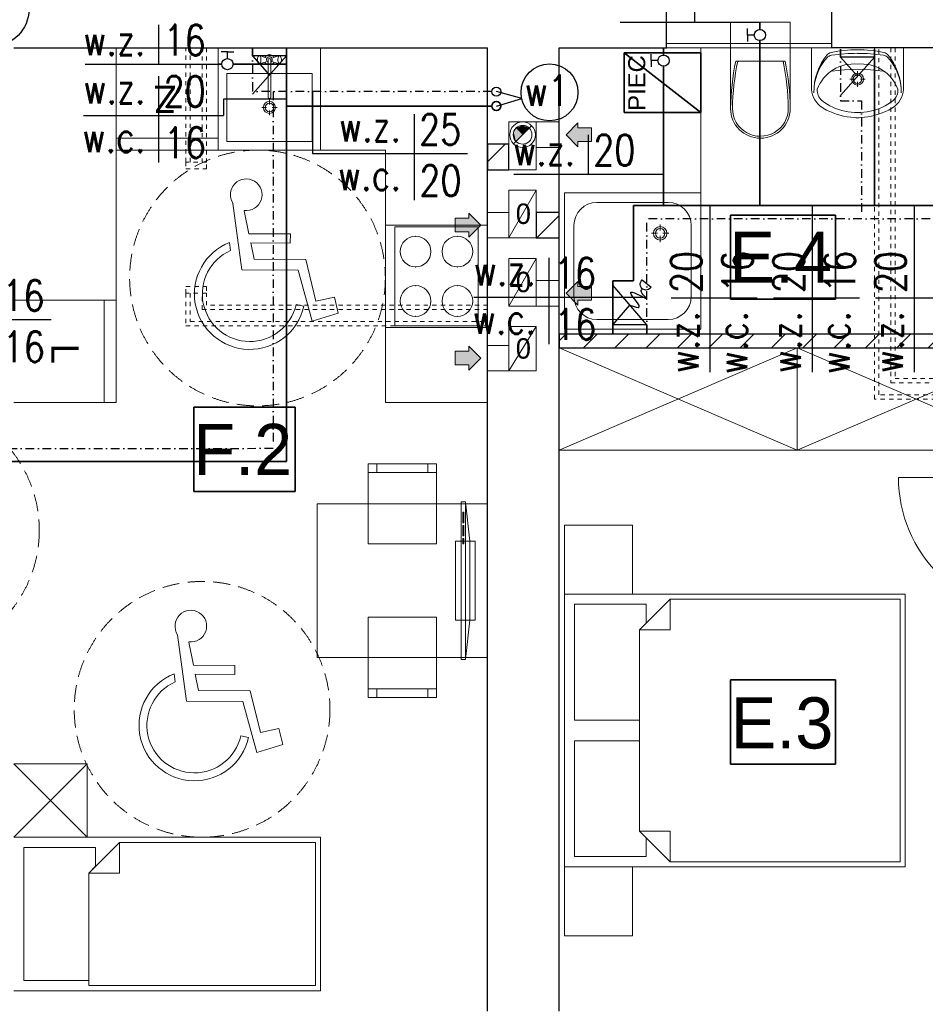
# Model space of a CAD drawing. Extents: x -220312 to -8310, y -91840 to 81907.
# Tile 28 of 128: x -184587 to -179275, y -9555 to -3780. Entities that reach past the tile are written whole.
import ezdxf
from ezdxf.enums import TextEntityAlignment as Align

# ---------------------------------------------------------------- set-up
doc = ezdxf.new("R2010")
doc.units = 0
doc.header["$MEASUREMENT"] = 0
doc.set_wipeout_variables(frame=1)
for name, pattern in [('DASHDOT', [1, 0.5, -0.25, 0, -0.25]), ('Hidden Line', [50, 25, -25]), ('Krawędzie ukryte', [150, 100, -50])]:
    doc.linetypes.add(name, pattern=pattern)
for name, color, linetype in [('#armatura', 7, 'Continuous'), ('#kan_san-op', 34, 'Continuous'), ('#opisy', 252, 'Continuous'), ('BATERIA', 3, 'Continuous'), ('srednice', 3, 'Continuous')]:
    doc.layers.add(name, color=color, linetype=linetype)
for name, color, linetype, lineweight in [('Arch kominy_Nr_Pióra__1', 7, 'Continuous', 25), ('Arch kominy_Nr_Pióra__10', 134, 'Continuous', 18), ('Arch kominy_Nr_Pióra__21', 7, 'Continuous', 9), ('Arch opisy_Nr_Pióra__21', 7, 'Continuous', 9), ('arch wypelnienia_Nr_Pióra__21', 7, 'Continuous', 9), ('Arch wyposazenie_Nr_Pióra__26', 5, 'Continuous', 35), ('Arch ściany nośne_Nr_Pióra__21', 7, 'Continuous', 9), ('Arch ściany nośne_Nr_Pióra__27', 7, 'Continuous', 30), ('Drzwi ArchiCAD_Nr_Pióra__5', 7, 'Continuous', 13), ('INWENT. DRZWI_Nr_Pióra__101', 8, 'Continuous', 13), ('INWENT.ŚCIANY_Nr_Pióra__1', 7, 'Continuous', 25), ('INWENT.ŚCIANY_Nr_Pióra__101', 8, 'Continuous', 13), ('INWENT.ŚCIANY_Nr_Pióra__5', 7, 'Continuous', 13), ('IS_Ciepła_woda', 1, 'DASHDOT', 30), ('Istniejące kominy_Nr_Pióra__5', 7, 'Continuous', 13), ('Istniejące stropy_Nr_Pióra__5', 7, 'Continuous', 13), ('PODKŁAD', 252, 'Continuous', 35), ('woda zimna', 5, 'Continuous', 35)]:
    doc.layers.add(name, color=color, linetype=linetype, lineweight=lineweight)
for name, color, linetype, lineweight, true_color in [('Arch obudowy GK_Nr_Pióra__9', 7, 'Continuous', 13, 0x3dad99), ('arch wypelnienia_Nr_Pióra__89', 7, 'Continuous', 20, 0x71cebe), ('Arch wyposarzenie_Nr_Pióra__2', 7, 'Continuous', 13, 0x7f7f7f), ('Arch wyposarzenie_Nr_Pióra__9', 7, 'Continuous', 13, 0x3dad99), ('Arch wyposazenie_Nr_Pióra__3', 7, 'Continuous', 18, 0xff6600), ('Arch wyposazenie_Nr_Pióra__9', 7, 'Continuous', 13, 0x3dad99)]:
    doc.layers.add(name, color=color, linetype=linetype, lineweight=lineweight, true_color=true_color)
doc.styles.add('GENERATED_STYLE_4', font='txt')
doc.styles.add('GENERATED_STYLE_6', font='txt')
doc.styles.add('GENERATED_STYLE_8', font='arial.ttf')
doc.styles.add('ROMANS', font='romans.shx', dxfattribs={"width": 0.85, "height": 0.11})
pattern_1 = [(45, (0, 0), (-91.92388, 91.92388), [])]

# ---------------------------------------------------------------- blocks, each defined once
blk = doc.blocks.new('parter')
at = {"layer": 'Arch ściany nośne_Nr_Pióra__21', "linetype": 'Continuous'}
h = blk.add_hatch(dxfattribs=at)
h.set_pattern_fill('Common_Brick', color=252, style=0, pattern_type=2)
h.set_pattern_definition(pattern_1)
h.paths.add_polyline_path([(-181717.4, -4660.1), (-181717.4, -4510.1), (-181842.4, -4510.1), (-181842.4, -4660.1)], flags=0)
h = blk.add_hatch(dxfattribs=at)
h.set_pattern_fill('Common_Brick', color=252, style=0, pattern_type=2)
h.set_pattern_definition(pattern_1)
h.paths.add_polyline_path([(-181422.4, -5060.1), (-181422.4, -4910.1), (-181557.4, -4910.1), (-181557.4, -5060.1)], flags=0)
h = blk.add_hatch(dxfattribs=at)
h.set_pattern_fill('Common_Brick', color=252, style=0, pattern_type=2)
h.set_pattern_definition(pattern_1)
h.paths.add_polyline_path([(-178672.4, -5625.1), (-181422.4, -5625.1), (-181422.4, -5705.1), (-178672.4, -5705.1)], flags=0)
at = {"color": 252}
for p, q in [((-180417.4, -5419.8), (-180417.4, -4925.7)), ((-180417.4, -4925.7), (-179801.8, -4925.7)), ((-179801.8, -4925.7), (-179801.8, -5419.8)), ((-179801.8, -5419.8), (-180417.4, -5419.8)), ((-183566.5, -6547.6), (-183566.5, -6053.5)), ((-183566.5, -6053.5), (-182970.8, -6053.5)), ((-182970.8, -6053.5), (-182970.8, -6547.6)), ((-182970.8, -6547.6), (-183566.5, -6547.6)), ((-180417.4, -8146.6), (-180417.4, -7652.5)), ((-180417.4, -7652.5), (-179801.8, -7652.5)), ((-179801.8, -7652.5), (-179801.8, -8146.6)), ((-179801.8, -8146.6), (-180417.4, -8146.6))]:
    blk.add_line(p, q, dxfattribs=at)
at = {"layer": 'Arch kominy_Nr_Pióra__1', "color": 252, "linetype": 'Continuous'}
for points in [[(-181312.4, -4525.1), (-181382.4, -4455.1), (-181312.4, -4385.1)], [(-181232.4, -4495.1), (-181312.4, -4415.1), (-181232.4, -4415.1)], [(-181312.4, -4495.1), (-181312.4, -4415.1), (-181232.4, -4495.1)], [(-181952.4, -5025.1), (-182032.4, -4945.1), (-181952.4, -4945.1)], [(-182032.4, -5025.1), (-182032.4, -4945.1), (-181952.4, -5025.1)], [(-181952.4, -5055.1), (-181952.4, -4915.1), (-181882.4, -4985.1)], [(-181312.4, -5455.1), (-181382.4, -5385.1), (-181312.4, -5315.1)], [(-181232.4, -5425.1), (-181312.4, -5345.1), (-181232.4, -5345.1)], [(-181312.4, -5425.1), (-181312.4, -5345.1), (-181232.4, -5425.1)], [(-181952.4, -5835.1), (-181952.4, -5695.1), (-181882.4, -5765.1)], [(-181952.4, -5805.1), (-182032.4, -5725.1), (-181952.4, -5725.1)], [(-182032.4, -5805.1), (-182032.4, -5725.1), (-181952.4, -5805.1)]]:
    blk.add_solid(points, dxfattribs=at)
at = {"layer": 'Arch kominy_Nr_Pióra__21', "color": 252, "linetype": 'Continuous'}
for p, q in [((-181557.4, -4380.1), (-181422.4, -4380.1)), ((-181422.4, -4380.1), (-181422.4, -4530.1)), ((-181312.4, -4385.1), (-181382.4, -4455.1)), ((-181312.4, -4415.1), (-181312.4, -4385.1)), ((-181584.3, -4402.1), (-181690.4, -4508.2)), ((-181232.4, -4415.1), (-181312.4, -4415.1)), ((-181232.4, -4415.1), (-181232.4, -4495.1)), ((-181382.4, -4455.1), (-181312.4, -4525.1)), ((-181232.4, -4495.1), (-181312.4, -4495.1)), ((-181312.4, -4495.1), (-181312.4, -4525.1)), ((-181557.4, -4530.1), (-181422.4, -4530.1)), ((-182032.4, -4945.1), (-181952.4, -4945.1)), ((-182032.4, -4945.1), (-182032.4, -5025.1)), ((-181952.4, -4915.1), (-181882.4, -4985.1)), ((-181952.4, -4945.1), (-181952.4, -4915.1)), ((-181717.4, -4910.1), (-181842.4, -4910.1)), ((-181842.4, -4910.1), (-181842.4, -5060.1)), ((-181882.4, -4985.1), (-181952.4, -5055.1)), ((-182032.4, -5025.1), (-181952.4, -5025.1)), ((-181952.4, -5025.1), (-181952.4, -5055.1)), ((-181717.4, -5060.1), (-181842.4, -5060.1)), ((-181557.4, -5310.1), (-181422.4, -5310.1)), ((-181422.4, -5310.1), (-181422.4, -5460.1)), ((-181312.4, -5315.1), (-181382.4, -5385.1)), ((-181312.4, -5345.1), (-181312.4, -5315.1)), ((-181232.4, -5345.1), (-181312.4, -5345.1)), ((-181232.4, -5345.1), (-181232.4, -5425.1)), ((-181382.4, -5385.1), (-181312.4, -5455.1)), ((-181232.4, -5425.1), (-181312.4, -5425.1)), ((-181312.4, -5425.1), (-181312.4, -5455.1)), ((-181557.4, -5460.1), (-181422.4, -5460.1)), ((-181952.4, -5695.1), (-181882.4, -5765.1)), ((-181952.4, -5725.1), (-181952.4, -5695.1)), ((-181717.4, -5690.1), (-181842.4, -5690.1)), ((-181842.4, -5690.1), (-181842.4, -5840.1)), ((-182032.4, -5725.1), (-181952.4, -5725.1)), ((-182032.4, -5725.1), (-182032.4, -5805.1)), ((-181882.4, -5765.1), (-181952.4, -5835.1)), ((-182032.4, -5805.1), (-181952.4, -5805.1)), ((-181952.4, -5805.1), (-181952.4, -5835.1)), ((-181717.4, -5840.1), (-181842.4, -5840.1))]:
    blk.add_line(p, q, dxfattribs=at)
for radius in [75, 55]:
    blk.add_circle((-181637.4, -4455.1), radius, dxfattribs=at)
at = {"layer": 'Arch obudowy GK_Nr_Pióra__9', "color": 252, "linetype": 'Continuous'}
for p, q in [((-179822.4, -3920.1), (-180792.4, -3920.1)), ((-180792.4, -3945.1), (-179822.4, -3945.1))]:
    blk.add_line(p, q, dxfattribs=at)
at = {"layer": 'Arch opisy_Nr_Pióra__21', "color": 252, "linetype": 'Continuous'}
for p, q in [((-180417.4, -5419.8), (-180417.4, -4925.7)), ((-180417.4, -4925.7), (-179801.8, -4925.7)), ((-179801.8, -4925.7), (-179801.8, -5419.8)), ((-179801.8, -5419.8), (-180417.4, -5419.8)), ((-183566.5, -6547.6), (-183566.5, -6053.5)), ((-183566.5, -6053.5), (-182970.8, -6053.5)), ((-182970.8, -6053.5), (-182970.8, -6547.6)), ((-182970.8, -6547.6), (-183566.5, -6547.6)), ((-180417.4, -8146.6), (-180417.4, -7652.5)), ((-180417.4, -7652.5), (-179801.8, -7652.5)), ((-179801.8, -7652.5), (-179801.8, -8146.6)), ((-179801.8, -8146.6), (-180417.4, -8146.6))]:
    blk.add_line(p, q, dxfattribs=at)
at = {"layer": 'Arch opisy_Nr_Pióra__21', "color": 252, "linetype": 'Krawędzie ukryte'}
for centre in [(-183192.4, -5295.1), (-185222.4, -6775.1), (-183517.4, -7825.1)]:
    blk.add_circle(centre, 750, dxfattribs=at)
at = {"layer": 'arch wypelnienia_Nr_Pióra__21', "color": 252, "linetype": 'Continuous'}
blk.add_line((-181676.3, -4494), (-181598.5, -4416.3), dxfattribs=at)
for start, end in [(45, 180), (180, 225)]:
    blk.add_arc((-181637.4, -4455.1), 55, start, end, dxfattribs=at)
at = {"layer": 'arch wypelnienia_Nr_Pióra__89', "color": 252, "linetype": 'Continuous'}
for points in [[(-181688.2, -4476.2), (-181692.4, -4455.1), (-181688.2, -4445)], [(-181676.3, -4494), (-181688.2, -4445), (-181676.3, -4416.3)], [(-181688.2, -4476.2), (-181688.2, -4445), (-181676.3, -4494)], [(-181637.4, -4455.1), (-181676.3, -4416.3), (-181637.4, -4400.1)], [(-181676.3, -4494), (-181676.3, -4416.3), (-181637.4, -4455.1)], [(-181637.4, -4455.1), (-181637.4, -4400.1), (-181598.5, -4416.3)]]:
    blk.add_solid(points, dxfattribs=at)
at = {"layer": 'Arch wyposarzenie_Nr_Pióra__2', "color": 252, "linetype": 'Continuous'}
for p, q in [((-183336.1, -4858.1), (-183284, -5247.3)), ((-183243.2, -5036.1), (-183270.7, -4901.3)), ((-182999.7, -5037.1), (-183243.2, -5036.1)), ((-182999.9, -5090.4), (-182999.7, -5037.1)), ((-183356.9, -5086.7), (-183350.5, -5134.4)), ((-183232.3, -5089.4), (-182999.9, -5090.4)), ((-183212.9, -5184.7), (-183232.3, -5089.4)), ((-182909.8, -5185.9), (-183212.9, -5184.7)), ((-182849.6, -5430.4), (-182909.8, -5185.9)), ((-183284, -5247.3), (-182953.3, -5248.6)), ((-182953.3, -5248.6), (-182871.9, -5547.8)), ((-182741.4, -5406.8), (-182849.6, -5430.4)), ((-182718.2, -5501.3), (-182741.4, -5406.8)), ((-182920.3, -5461), (-182965.6, -5450.7)), ((-182871.9, -5547.8), (-182718.2, -5501.3)), ((-183661.1, -7388.1), (-183609, -7777.3)), ((-183568.2, -7566.1), (-183595.7, -7431.3)), ((-183681.9, -7616.7), (-183675.5, -7664.4)), ((-183324.7, -7567.1), (-183568.2, -7566.1)), ((-183557.3, -7619.4), (-183324.9, -7620.4)), ((-183537.9, -7714.7), (-183557.3, -7619.4)), ((-183324.9, -7620.4), (-183324.7, -7567.1)), ((-183234.8, -7715.9), (-183537.9, -7714.7)), ((-183174.6, -7960.4), (-183234.8, -7715.9)), ((-183609, -7777.3), (-183278.3, -7778.6)), ((-183278.3, -7778.6), (-183196.9, -8077.8)), ((-183066.4, -7936.8), (-183174.6, -7960.4)), ((-183043.2, -8031.3), (-183066.4, -7936.8)), ((-183245.3, -7991), (-183290.6, -7980.7)), ((-183196.9, -8077.8), (-183043.2, -8031.3))]:
    blk.add_line(p, q, dxfattribs=at)
for centre, major_axis, start_param, end_param in [((-183258.5, -4807), (92.9, 0), 4.583801, 10.008202), ((-183237.3, -5389), (325.1, 0), 1.947533, 6.059917), ((-183237.3, -5389), (278.7, 0), 1.989195, 6.059917), ((-183583.5, -7337), (92.9, 0), 4.583801, 10.008202), ((-183562.3, -7919), (325.1, 0), 1.947533, 6.059917), ((-183562.3, -7919), (278.7, 0), 1.989195, 6.059917)]:
    blk.add_ellipse(centre, major_axis=major_axis, ratio=0.999933, start_param=start_param, end_param=end_param, dxfattribs=at)
at = {"layer": 'Arch wyposarzenie_Nr_Pióra__9', "color": 252, "linetype": 'Continuous'}
for p, q in [((-180592.4, -5595.1), (-180592.4, -3945.1)), ((-179402.5, -3945.1), (-179942.5, -3945.1)), ((-179942.5, -3945.1), (-179942.5, -4173.6)), ((-179757.6, -3945.1), (-179587.4, -3945.1)), ((-179402.5, -3945.1), (-179402.5, -4173.6)), ((-183191.5, -4005.1), (-183192.3, -4011.7)), ((-183192.3, -4011.7), (-183192.3, -4018.6)), ((-183192.3, -4018.6), (-183191.5, -4025.1)), ((-183190, -3999.8), (-183191.5, -4005.1)), ((-183191.5, -4025.1), (-183190, -4030.5)), ((-183187.9, -3996.4), (-183190, -3999.8)), ((-183190, -4030.5), (-183187.9, -4033.9)), ((-183182.8, -3992.6), (-183187.9, -3996.4)), ((-183182.8, -4037.7), (-183187.9, -4033.9)), ((-183180, -3991.1), (-183182.8, -3992.6)), ((-183182.8, -4037.7), (-183180, -4039.1)), ((-183142.5, -4003.1), (-183180, -3991.1)), ((-183177.2, -3992.6), (-183180, -3991.1)), ((-183142.5, -4027.2), (-183180, -4039.1)), ((-183180, -4039.1), (-183177.2, -4037.7)), ((-183174.7, -3996.8), (-183177.2, -3992.6)), ((-183177.2, -4037.7), (-183174.7, -4033.5)), ((-183172.9, -4003.1), (-183174.7, -3996.8)), ((-183174.7, -4033.5), (-183172.9, -4027.1)), ((-183171.9, -4011), (-183172.9, -4003.1)), ((-183172.9, -4027.1), (-183171.9, -4019.3)), ((-183171.9, -4019.3), (-183171.9, -4011)), ((-183130.3, -4013.8), (-183130.3, -4234)), ((-183114.5, -4234), (-183114.5, -4013.8)), ((-183102.3, -4003.1), (-183064.8, -3991.1)), ((-183102.3, -4027.2), (-183064.8, -4039.1)), ((-183071.9, -4003.1), (-183072.9, -4011)), ((-183072.9, -4011), (-183072.9, -4019.3)), ((-183072.9, -4019.3), (-183071.9, -4027.1)), ((-183070.1, -3996.8), (-183071.9, -4003.1)), ((-183071.9, -4027.1), (-183070.1, -4033.5)), ((-183067.6, -3992.6), (-183070.1, -3996.8)), ((-183070.1, -4033.5), (-183067.6, -4037.7)), ((-183064.8, -3991.1), (-183067.6, -3992.6)), ((-183067.6, -4037.7), (-183064.8, -4039.1)), ((-183062, -3992.6), (-183064.8, -3991.1)), ((-183064.8, -4039.1), (-183062, -4037.7)), ((-183062, -3992.6), (-183056.8, -3996.4)), ((-183062, -4037.7), (-183056.8, -4033.9)), ((-183054.8, -3999.8), (-183056.8, -3996.4)), ((-183056.8, -4033.9), (-183054.8, -4030.5)), ((-183053.2, -4005.1), (-183054.8, -3999.8)), ((-183054.8, -4030.5), (-183053.2, -4025.1)), ((-183052.4, -4011.7), (-183053.2, -4005.1)), ((-183053.2, -4025.1), (-183052.4, -4018.6)), ((-183052.4, -4018.6), (-183052.4, -4011.7)), ((-179672.4, -4083), (-179672.4, -4111.8)), ((-179717.9, -4128.5), (-179689.1, -4128.5)), ((-179672.4, -4145.1), (-179672.4, -4174)), ((-179655.7, -4128.5), (-179626.9, -4128.5)), ((-183122.4, -4278.5), (-183122.4, -4249.7)), ((-183139.1, -4295.1), (-183167.9, -4295.1)), ((-183122.4, -4340.6), (-183122.4, -4311.8)), ((-183076.9, -4295.1), (-183105.7, -4295.1)), ((-181392.4, -4795.1), (-180592.4, -4795.1)), ((-181392.4, -5595.1), (-181392.4, -4795.1)), ((-180592.4, -5595.1), (-180592.4, -4795.1)), ((-181201.1, -4851.4), (-180783.6, -4851.4)), ((-181336.1, -5403.9), (-181336.1, -4986.4)), ((-180830.2, -5017.4), (-180830.2, -4981.8)), ((-180648.6, -5403.9), (-180648.6, -4986.4)), ((-180845.7, -5033), (-180881.3, -5033)), ((-180830.2, -5084.1), (-180830.2, -5048.5)), ((-180779, -5033), (-180814.6, -5033)), ((-181201.1, -5538.9), (-180783.6, -5538.9)), ((-181392.4, -5595.1), (-180592.4, -5595.1))]:
    blk.add_line(p, q, dxfattribs=at)
for centre, radius in [((-179672.4, -4128.5), 35), ((-179672.4, -4128.5), 25), ((-183122.4, -4295.1), 35), ((-183122.4, -4295.1), 25), ((-180830.2, -5033), 39.4), ((-180830.2, -5033), 28.1)]:
    blk.add_circle(centre, radius, dxfattribs=at)
for centre, radius, start, end in [((-179817.1, -4016.7), 45, 102.77149, 140.74225), ((-179677.6, -4632), 675.9, 89.56719, 102.77149), ((-179666, -5131.2), 1153.8, 90.32245, 97.90792), ((-179666.7, -4632), 675.9, 77.30598, 90.51028), ((-179677.7, -5131.3), 1153.8, 82.16955, 89.75502), ((-179528.1, -4016.5), 45, 39.33522, 77.30598), ((-183122.4, -4015.1), 30, 27.97653, 152.02347), ((-183122.4, -4015.1), 30, 207.97653, 254.77469), ((-183122.4, -4015.1), 16.8, 298.05488, 241.94512), ((-183122.4, -4015.1), 8, 10, 170), ((-183122.4, -4015.1), 30, 285.22531, 332.02347), ((-179588.9, -4203.1), 339.6, 140.74225, 180.98472), ((-179623.4, -4205), 305.1, 138.60196, 180.75418), ((-179818.6, -4033), 45, 97.90792, 138.60197), ((-179691.8, -4280.1), 240.6, 85.39402, 121.05606), ((-179653.2, -4280.1), 240.6, 58.94394, 94.60598), ((-179526.6, -4032.8), 45, 41.47551, 82.16955), ((-179756, -4203.3), 339.6, 359.09275, 39.33522), ((-179721.5, -4205), 305.1, 359.32329, 41.47551), ((-179685.4, -4276.2), 240.7, 122.84422, 158.44807), ((-179672.4, -5055.9), 984.9, 81.17345, 98.82043), ((-179659.6, -4276.2), 240.7, 21.55193, 57.15578), ((-179805.3, -4179.5), 137.4, 177.54482, 231.25458), ((-179828.5, -4193.3), 80.9, 176.06939, 229.19839), ((-179516.5, -4193.3), 80.9, 310.80161, 3.93061), ((-179539.7, -4179.5), 137.4, 308.74542, 2.45518), ((-183122.4, -4234), 7.88, 180, 0), ((-179695.9, -4027.8), 293, 230.71494, 260.00224), ((-179649.1, -4027.8), 293, 279.99776, 309.28506), ((-179758.2, -4120.6), 212.8, 231.31519, 242.84286), ((-179658.8, -3911.5), 444.2, 243.7403, 265.79476), ((-179672.5, -4008.5), 316.7, 256.43339, 283.56661), ((-179686.2, -3911.5), 444.2, 274.20524, 296.2597), ((-179586.7, -4120.6), 212.8, 297.15714, 308.68481), ((-179672.5, -4085.2), 270, 265.98758, 274.01242), ((-181201.1, -4986.4), 135, 90, 180), ((-180783.6, -4986.4), 135, 0, 90), ((-181201.1, -5403.9), 135, 180, 270), ((-180783.6, -5403.9), 135, 270, 0)]:
    blk.add_arc(centre, radius, start, end, dxfattribs=at)
at = {"layer": 'Arch wyposazenie_Nr_Pióra__26', "color": 252, "linetype": 'Continuous'}
for p, q in [((-181042.4, -3975.1), (-180592.4, -4325.1)), ((-181042.4, -3975.1), (-180592.4, -3975.1)), ((-181042.4, -4325.1), (-181042.4, -3975.1)), ((-180592.4, -3975.1), (-180592.4, -4325.1)), ((-180592.4, -4325.1), (-181042.4, -4325.1))]:
    blk.add_line(p, q, dxfattribs=at)
at = {"layer": 'Arch wyposazenie_Nr_Pióra__3', "color": 252, "linetype": 'Continuous'}
for p, q in [((-181842.4, -4985.1), (-182442.4, -4985.1)), ((-182442.4, -5585.1), (-182442.4, -4985.1)), ((-181897.4, -4995.1), (-182387.4, -4995.1)), ((-182387.4, -4995.1), (-182387.4, -5575.1)), ((-181897.4, -5575.1), (-181897.4, -4995.1)), ((-181842.4, -5585.1), (-181842.4, -4985.1)), ((-181842.4, -5585.1), (-182442.4, -5585.1)), ((-182387.4, -5575.1), (-181897.4, -5575.1))]:
    blk.add_line(p, q, dxfattribs=at)
for centre, start, end in [((-182264.9, -5140.1), 90, 270), ((-182264.9, -5140.1), 270, 90), ((-182019.9, -5140.1), 90, 270), ((-182019.9, -5140.1), 270, 90), ((-182264.9, -5430.1), 90, 270), ((-182264.9, -5430.1), 270, 90), ((-182019.9, -5430.1), 90, 270), ((-182019.9, -5430.1), 270, 90)]:
    blk.add_arc(centre, 90, start, end, dxfattribs=at)
for p in [(-182264.9, -5050.1), (-182019.9, -5050.1), (-182264.9, -5230.1), (-182019.9, -5230.1), (-182264.9, -5340.1), (-182019.9, -5340.1), (-182264.9, -5520.1), (-182019.9, -5520.1)]:
    blk.add_point(p, dxfattribs=at)
at = {"layer": 'Arch wyposazenie_Nr_Pióra__9', "color": 252, "linetype": 'Continuous'}
for p, q in [((-180067.4, -3795.1), (-180417.4, -3795.1)), ((-180417.4, -3945.1), (-180417.4, -3795.1)), ((-180067.4, -3945.1), (-180067.4, -3795.1)), ((-184022.4, -4545.1), (-184022.4, -3945.1)), ((-184022.4, -3945.1), (-183422.4, -3945.1)), ((-183422.4, -4545.1), (-183422.4, -3945.1)), ((-183422.4, -3945.1), (-183422.4, -4545.1)), ((-183422.4, -3945.1), (-182822.4, -3945.1)), ((-182822.4, -4545.1), (-182822.4, -3945.1)), ((-180067.4, -3945.1), (-180417.4, -3945.1)), ((-180417.4, -4301.3), (-180417.4, -3945.1)), ((-180067.4, -4301.3), (-180067.4, -3945.1)), ((-183422.4, -3995.1), (-183422.4, -4495.1)), ((-180387.2, -4022.9), (-180097.6, -4022.9)), ((-183372.4, -4095.1), (-182872.4, -4095.1)), ((-183372.4, -4495.1), (-183372.4, -4095.1)), ((-182872.4, -4095.1), (-182872.4, -4495.1)), ((-183422.4, -4475.1), (-184022.4, -4475.1)), ((-182872.4, -4495.1), (-183372.4, -4495.1)), ((-184022.4, -4545.1), (-182442.4, -4545.1)), ((-184022.4, -6025.1), (-184022.4, -4545.1)), ((-183422.4, -4545.1), (-184022.4, -4545.1)), ((-183422.4, -4545.1), (-182822.4, -4545.1)), ((-182442.4, -4545.1), (-182442.4, -6025.1)), ((-184022.4, -5425.1), (-184622.4, -5425.1)), ((-184092.4, -6025.1), (-184092.4, -5425.1)), ((-184022.4, -6025.1), (-184022.4, -5425.1)), ((-180027.4, -6305.1), (-181422.4, -5705.1)), ((-181422.4, -6305.1), (-180027.4, -5705.1)), ((-180027.4, -5705.1), (-180027.4, -6305.1)), ((-180027.4, -5705.1), (-180027.4, -6305.1)), ((-180027.4, -6305.1), (-178632.4, -5705.1)), ((-178632.4, -6305.1), (-180027.4, -5705.1)), ((-184622.4, -6025.1), (-184022.4, -6025.1)), ((-182442.4, -6025.1), (-181842.4, -6025.1)), ((-180027.4, -6305.1), (-181422.4, -6305.1)), ((-180027.4, -6305.1), (-178632.4, -6305.1)), ((-182542.4, -6385.1), (-182542.4, -6855.1)), ((-182142.4, -6385.1), (-182542.4, -6385.1)), ((-182492.4, -6435.1), (-182492.4, -6385.1)), ((-182192.4, -6435.1), (-182192.4, -6385.1)), ((-182142.4, -6855.1), (-182142.4, -6385.1)), ((-182542.4, -6435.1), (-182142.4, -6435.1)), ((-181842.4, -6620.1), (-182842.4, -6620.1)), ((-182842.4, -6620.1), (-182842.4, -7520.1)), ((-181997.5, -6607.4), (-181972.5, -6607.4)), ((-181997.5, -7532.9), (-181997.5, -6607.4)), ((-181972.5, -6607.4), (-181947.5, -6838.8)), ((-181972.5, -7532.9), (-181972.5, -6607.4)), ((-181842.4, -7520.1), (-181842.4, -6620.1)), ((-181987.5, -6669.1), (-181987.5, -6730.8)), ((-181981.2, -6669.1), (-181987.5, -6669.1)), ((-181981.2, -6730.8), (-181981.2, -6669.1)), ((-181987.5, -6730.8), (-181981.2, -6730.8)), ((-181981.2, -6746.2), (-181987.5, -6746.2)), ((-181987.5, -6746.2), (-181987.5, -6807.9)), ((-181981.2, -6807.9), (-181981.2, -6746.2)), ((-181392.4, -6745.1), (-181392.4, -7148.9)), ((-180992.4, -6745.1), (-181392.4, -6745.1)), ((-180992.4, -7148.9), (-180992.4, -6745.1)), ((-181987.5, -6807.9), (-181981.2, -6807.9)), ((-182542.4, -6855.1), (-182142.4, -6855.1)), ((-182030.3, -7301.5), (-182030.3, -6838.8)), ((-182030.3, -6838.8), (-181914.6, -6838.8)), ((-181987.5, -6823.3), (-181987.5, -6854.2)), ((-181981.2, -6823.3), (-181987.5, -6823.3)), ((-181987.5, -6854.2), (-181981.2, -6854.2)), ((-181981.2, -6854.2), (-181981.2, -6823.3)), ((-181947.5, -6838.8), (-181947.5, -7301.5)), ((-181914.6, -6838.8), (-181914.6, -7301.5)), ((-181392.4, -7148.9), (-180992.4, -7148.9)), ((-181392.4, -7148.9), (-179392.4, -7148.9)), ((-181392.4, -7148.9), (-181392.4, -8748.9)), ((-179392.4, -7148.9), (-179392.4, -8748.9)), ((-181332.4, -7208.9), (-180912.4, -7208.9)), ((-181332.4, -7888.9), (-181332.4, -7208.9)), ((-180952.4, -7358.9), (-180772.4, -7178.9)), ((-180912.4, -7208.9), (-180912.4, -7318.9)), ((-180772.4, -7178.9), (-180772.4, -7358.9)), ((-180772.4, -7178.9), (-179422.4, -7178.9)), ((-179422.4, -7178.9), (-179422.4, -7948.9)), ((-182542.4, -7755.1), (-182542.4, -7285.1)), ((-182542.4, -7285.1), (-182142.4, -7285.1)), ((-182142.4, -7285.1), (-182142.4, -7755.1)), ((-181914.6, -7301.5), (-182030.3, -7301.5)), ((-181947.5, -7301.5), (-181972.5, -7532.9)), ((-180912.4, -7318.9), (-180952.4, -7358.9)), ((-180952.4, -7358.9), (-180952.4, -7888.9)), ((-180952.4, -7948.9), (-180952.4, -7358.9)), ((-180952.4, -7358.9), (-180772.4, -7358.9)), ((-182842.4, -7520.1), (-181842.4, -7520.1)), ((-181972.5, -7532.9), (-181997.5, -7532.9)), ((-182542.4, -7705.1), (-182142.4, -7705.1)), ((-182492.4, -7705.1), (-182492.4, -7755.1)), ((-182192.4, -7705.1), (-182192.4, -7755.1)), ((-182142.4, -7755.1), (-182542.4, -7755.1)), ((-180952.4, -7888.9), (-181332.4, -7888.9)), ((-180952.4, -8538.9), (-180952.4, -7948.9)), ((-179422.4, -7948.9), (-179422.4, -8718.9)), ((-181332.4, -8008.9), (-180952.4, -8008.9)), ((-181332.4, -8688.9), (-181332.4, -8008.9)), ((-180952.4, -8008.9), (-180952.4, -8538.9)), ((-184192.4, -8145.1), (-184622.4, -8145.1)), ((-184192.4, -8145.1), (-184622.4, -8575.1)), ((-184192.4, -8575.1), (-184622.4, -8145.1)), ((-184192.4, -8575.1), (-184192.4, -8145.1)), ((-180952.4, -8538.9), (-180912.4, -8578.9)), ((-180772.4, -8718.9), (-180952.4, -8538.9)), ((-180952.4, -8538.9), (-180772.4, -8538.9)), ((-180772.4, -8718.9), (-180772.4, -8538.9)), ((-184622.4, -8575.1), (-184222.4, -8575.1)), ((-184622.4, -8575.1), (-182822.4, -8575.1)), ((-182822.4, -8575.1), (-182822.4, -9475.1)), ((-180912.4, -8578.9), (-180912.4, -8688.9)), ((-184562.4, -8635.1), (-184142.4, -8635.1)), ((-184562.4, -9415.1), (-184562.4, -8635.1)), ((-184182.4, -8785.1), (-184002.4, -8605.1)), ((-184142.4, -8635.1), (-184142.4, -8745.1)), ((-184002.4, -8605.1), (-184002.4, -8785.1)), ((-184002.4, -8605.1), (-182852.4, -8605.1)), ((-182852.4, -8605.1), (-182852.4, -9445.1)), ((-180912.4, -8688.9), (-181332.4, -8688.9)), ((-179422.4, -8718.9), (-180772.4, -8718.9)), ((-184142.4, -8745.1), (-184182.4, -8785.1)), ((-181392.4, -9152.7), (-181392.4, -8748.9)), ((-181392.4, -8748.9), (-180992.4, -8748.9)), ((-179392.4, -8748.9), (-181392.4, -8748.9)), ((-180992.4, -8748.9), (-180992.4, -9152.7)), ((-184182.4, -8785.1), (-184002.4, -8785.1)), ((-184182.4, -9445.1), (-184182.4, -8785.1)), ((-184182.4, -8785.1), (-184182.4, -9415.1)), ((-180992.4, -9152.7), (-181392.4, -9152.7)), ((-184182.4, -9415.1), (-184562.4, -9415.1)), ((-182852.4, -9445.1), (-184182.4, -9445.1)), ((-182822.4, -9475.1), (-184622.4, -9475.1))]:
    blk.add_line(p, q, dxfattribs=at)
for centre, major_axis, start_param, end_param in [((-178916.2, -4321.3), (1501.3, 0), 2.940225, 3.128195), ((-178916.2, -4321.3), (1489.9, 0), 2.938667, 3.128195), ((-181568.6, -4321.3), (1489.9, 0), 0.013398, 0.202926), ((-181568.6, -4321.3), (1501.3, 0), 0.013398, 0.201367), ((-180242.4, -4301.3), (175, 0), 3.141593, 6.283185), ((-180242.4, -4301.3), (163.6, 0), 3.141593, 6.298351)]:
    blk.add_ellipse(centre, major_axis=major_axis, ratio=0.99359, start_param=start_param, end_param=end_param, dxfattribs=at)
at = {"layer": 'Arch ściany nośne_Nr_Pióra__27', "color": 252, "linetype": 'Continuous'}
for p, q in [((-181842.4, -4510.1), (-181842.4, -4660.1)), ((-181717.4, -4510.1), (-181842.4, -4510.1)), ((-181717.4, -4660.1), (-181717.4, -4510.1)), ((-181842.4, -4660.1), (-181717.4, -4660.1)), ((-181557.4, -4910.1), (-181557.4, -5060.1)), ((-181422.4, -4910.1), (-181557.4, -4910.1)), ((-181422.4, -5060.1), (-181422.4, -4910.1)), ((-181557.4, -5060.1), (-181422.4, -5060.1)), ((-181422.4, -5625.1), (-181422.4, -5705.1)), ((-178672.4, -5625.1), (-181422.4, -5625.1)), ((-181422.4, -5705.1), (-178672.4, -5705.1))]:
    blk.add_line(p, q, dxfattribs=at)
at = {"layer": 'Drzwi ArchiCAD_Nr_Pióra__5', "color": 252, "linetype": 'Continuous'}
blk.add_line((-178632.4, -6465.1), (-179432.4, -6465.1), dxfattribs=at)
blk.add_arc((-178632.4, -6465.1), 800, 180, 270, dxfattribs=at)
at = {"layer": 'INWENT. DRZWI_Nr_Pióra__101', "color": 252, "linetype": 'Hidden Line'}
for p, q in [((-183612.4, -4615.1), (-183612.4, -4655.1)), ((-183492.4, -4655.1), (-183492.4, -4615.1)), ((-183612.4, -4655.1), (-183492.4, -4655.1)), ((-183612.4, -5345.1), (-183492.4, -5345.1)), ((-183612.4, -5385.1), (-183612.4, -5345.1)), ((-183492.4, -5345.1), (-183492.4, -5385.1))]:
    blk.add_line(p, q, dxfattribs=at)
at = {"layer": 'INWENT.ŚCIANY_Nr_Pióra__1', "color": 252, "linetype": 'Continuous'}
for p, q in [((-180792.4, -3945.1), (-180792.4, -3525.1)), ((-179822.4, -3945.1), (-179822.4, -3525.1)), ((-184622.4, -3945.1), (-181842.4, -3945.1)), ((-181842.4, -9595.1), (-181842.4, -3945.1)), ((-181422.4, -3945.1), (-180792.4, -3945.1)), ((-181422.4, -9595.1), (-181422.4, -3945.1)), ((-173772.4, -3945.1), (-179822.4, -3945.1))]:
    blk.add_line(p, q, dxfattribs=at)
at = {"layer": 'INWENT.ŚCIANY_Nr_Pióra__101', "color": 252, "linetype": 'Hidden Line'}
for p, q in [((-183612.4, -4615.1), (-183612.4, -3945.1)), ((-183587.4, -4615.1), (-183587.4, -3945.1)), ((-183517.4, -3945.1), (-183517.4, -4615.1)), ((-183492.4, -3945.1), (-183492.4, -4615.1)), ((-179572.4, -6005.1), (-179572.4, -3945.1)), ((-179547.4, -5980.1), (-179547.4, -3945.1)), ((-179477.4, -3945.1), (-179477.4, -5910.1)), ((-179452.4, -3945.1), (-179452.4, -5885.1)), ((-183492.4, -4615.1), (-183612.4, -4615.1)), ((-183612.4, -5385.1), (-183612.4, -5575.1)), ((-183492.4, -5385.1), (-183612.4, -5385.1)), ((-183587.4, -5385.1), (-183587.4, -5550.1)), ((-183517.4, -5480.1), (-183517.4, -5385.1)), ((-183492.4, -5455.1), (-183492.4, -5385.1)), ((-181842.4, -5480.1), (-183517.4, -5480.1)), ((-181842.4, -5455.1), (-183492.4, -5455.1)), ((-183612.4, -5575.1), (-181842.4, -5575.1)), ((-183587.4, -5550.1), (-181842.4, -5550.1)), ((-179452.4, -5885.1), (-178112.4, -5885.1)), ((-179477.4, -5910.1), (-178112.4, -5910.1)), ((-178112.4, -6005.1), (-179572.4, -6005.1)), ((-178112.4, -5980.1), (-179547.4, -5980.1))]:
    blk.add_line(p, q, dxfattribs=at)
at = {"layer": 'INWENT.ŚCIANY_Nr_Pióra__5', "color": 252, "linetype": 'Continuous'}
blk.add_line((-183492.4, -3945.1), (-183612.4, -3945.1), dxfattribs=at)
at = {"layer": 'Istniejące kominy_Nr_Pióra__5', "color": 252, "linetype": 'Continuous'}
for p, q in [((-181557.4, -4380.1), (-181717.4, -4380.1)), ((-181717.4, -4660.1), (-181717.4, -4380.1)), ((-181557.4, -4380.1), (-181557.4, -4660.1)), ((-181717.4, -4510.1), (-181842.4, -4510.1)), ((-181717.4, -4660.1), (-181842.4, -4660.1)), ((-181557.4, -4660.1), (-181717.4, -4660.1)), ((-181717.4, -5060.1), (-181717.4, -4780.1)), ((-181717.4, -5060.1), (-181557.4, -4780.1)), ((-181557.4, -4780.1), (-181717.4, -4780.1)), ((-181557.4, -4780.1), (-181557.4, -5060.1)), ((-181717.4, -4910.1), (-181842.4, -4910.1)), ((-181557.4, -4910.1), (-181422.4, -4910.1)), ((-181717.4, -5060.1), (-181842.4, -5060.1)), ((-181557.4, -5060.1), (-181717.4, -5060.1)), ((-181557.4, -5060.1), (-181422.4, -5060.1)), ((-181717.4, -5460.1), (-181717.4, -5180.1)), ((-181717.4, -5460.1), (-181557.4, -5180.1)), ((-181557.4, -5180.1), (-181717.4, -5180.1)), ((-181557.4, -5180.1), (-181557.4, -5460.1)), ((-181557.4, -5310.1), (-181422.4, -5310.1)), ((-181557.4, -5460.1), (-181717.4, -5460.1)), ((-181557.4, -5460.1), (-181422.4, -5460.1)), ((-181717.4, -5840.1), (-181717.4, -5580.1)), ((-181717.4, -5840.1), (-181557.4, -5580.1)), ((-181557.4, -5580.1), (-181717.4, -5580.1)), ((-181557.4, -5580.1), (-181557.4, -5840.1)), ((-181717.4, -5690.1), (-181842.4, -5690.1)), ((-181717.4, -5840.1), (-181842.4, -5840.1)), ((-181557.4, -5840.1), (-181717.4, -5840.1))]:
    blk.add_line(p, q, dxfattribs=at)
at = {"layer": 'Istniejące stropy_Nr_Pióra__5', "color": 252, "linetype": 'Krawędzie ukryte'}
blk.add_line((-180792.4, -3945.1), (-179822.4, -3945.1), dxfattribs=at)
at = {"layer": 'Arch kominy_Nr_Pióra__10', "color": 252, "linetype": 'Continuous', "style": 'GENERATED_STYLE_6'}
for p in [(-181677.4, -4978.3), (-181677.4, -5378.3), (-181677.4, -5768.3)]:
    blk.add_text('0', height=120, dxfattribs=at).set_placement(p)
at = {"layer": 'Arch opisy_Nr_Pióra__21', "color": 252, "linetype": 'Continuous', "style": 'GENERATED_STYLE_8'}
blk.add_text('PIEC', height=100, rotation=90, dxfattribs=at).set_placement((-180917.9, -4314.5))
at = {"layer": 'Arch opisy_Nr_Pióra__21', "color": 252, "linetype": 'Continuous', "style": 'GENERATED_STYLE_4'}
for s, p in [('E.4', (-180423.9, -5322.7)), ('F.2', (-183568.7, -6450.6)), ('E.3', (-180416.7, -8054.7))]:
    blk.add_text(s, height=300, dxfattribs=at).set_placement(p)
at = {"layer": 'Arch wyposazenie_Nr_Pióra__9', "color": 252, "linetype": 'Continuous', "style": 'GENERATED_STYLE_6'}
for s, rotation, p in [('Z', 180, (-183669, -4166.9)), ('L', 270, (-184402, -5679.4))]:
    blk.add_text(s, height=160, rotation=rotation, dxfattribs=at).set_placement(p)
blk = doc.blocks.new('WANBATERIA')
at = {"layer": 'BATERIA'}
for p, q in [((-7.33, 26.43), (-12.48, 22.2)), ((-10, 0), (10, 23.27)), ((10, 0), (0, 11.63))]:
    blk.add_line(p, q, dxfattribs=at)
blk.add_arc((-9.5, 23.82), 3.39, 208.55521, 50.14282, dxfattribs=at)
blk.add_spline([(0, 11.63), (-5.62, 10.58), (-0.67, 19.12), (-10.12, 15.53), (-6.75, 20.47), (-7.42, 21.14)], degree=3, dxfattribs=at)
blk = doc.blocks.new('A$C2C9D34AD')
at = {"layer": '#armatura', "color": 3}
for p, q in [((45.8, 200.2), (-0.9, 200)), ((46.7, 0.2), (45.8, 200.2)), ((46.7, 0.2), (0, 0))]:
    blk.add_line(p, q, dxfattribs=at)
at = {"layer": '#armatura', "lineweight": 30, "xscale": -10, "yscale": 10, "zscale": 10, "rotation": 270.2452055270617}
blk.add_blockref('WANBATERIA', (46.2, 100.2), dxfattribs=at)
blk = doc.blocks.new('A$C38944C4B')
at = {"rotation": 359.7547680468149}
blk.add_blockref('A$C2C9D34AD', (-0.8, -200), dxfattribs=at)
blk = doc.blocks.new('zawór')
at = {"layer": '#armatura', "color": 6}
for p, q in [((35456.52, -2395.35), (35452.78, -2395.35)), ((35456.52, -2399.32), (35456.52, -2395.35)), ((35456.52, -2395.35), (35460.27, -2395.35))]:
    blk.add_line(p, q, dxfattribs=at)
blk.add_circle((35456.52, -2402.6), 3.28, dxfattribs=at)
blk = doc.blocks.new('123')
at = {"layer": 'BATERIA'}
for p, q in [((3328807.82, 5990842.9), (3328807.82, 5990847.57)), ((3328827.82, 5990842.9), (3328827.82, 5990847.57)), ((3328827.82, 5990842.9), (3328807.82, 5990820.42)), ((3328807.82, 5990842.9), (3328817.82, 5990831.66)), ((3328827.82, 5990842.9), (3328807.82, 5990842.9))]:
    blk.add_line(p, q, dxfattribs=at)

msp = doc.modelspace()

# ---------------------------------------------------------------- linework, layer by layer
at = {"layer": '#kan_san-op', "color": 7, "extrusion": (0, 0, -1)}
msp.add_ellipse((-184749.3, -3719.4), major_axis=(-152.9, -152.9), ratio=1, start_param=3.926991, end_param=10.210176, dxfattribs=at)
at = {"layer": '#opisy', "color": 7}
for p, q in [((-181642.7, -4242), (-181791, -4202.1)), ((-181791, -4286.7), (-181642.7, -4242))]:
    msp.add_line(p, q, dxfattribs=at)
msp.add_circle((-181479.4, -4206.8), 167, dxfattribs=at)
at = {"layer": 'IS_Ciepła_woda', "ltscale": 100}
for p, q in [((-183222.4, -3946.3), (-183222.4, -4202.1)), ((-179772.4, -3952.7), (-179772.4, -4256.5)), ((-181817.8, -4202.1), (-183222.4, -4202.1)), ((-183099.5, -4202.1), (-183099.5, -6294.2)), ((-179772.4, -4256.5), (-179649.5, -4256.5)), ((-179649.5, -4256.5), (-179649.4, -4948)), ((-174742.4, -4948), (-180908.8, -4948)), ((-180908.8, -5622.7), (-180908.8, -4948)), ((-186154.3, -6294.4), (-183099.5, -6294.2))]:
    msp.add_line(p, q, dxfattribs=at)
at = {"layer": 'IS_Ciepła_woda', "linetype": 'ByBlock', "ltscale": 100}
msp.add_circle((-181791, -4202.1), 26.8, dxfattribs=at)
at = {"layer": 'srednice', "color": 7}
for p, q in [((-180629.8, -3565.4), (-180629.8, -3795.2)), ((-183773.1, -3811.1), (-183773.1, -4040.9)), ((-181065.9, -3795.5), (-180245.6, -3795.1)), ((-184202.4, -4041.2), (-183423.4, -4040.9)), ((-183772.5, -4111.6), (-183772.5, -4616.8)), ((-182869, -4202.1), (-182869, -4564.1)), ((-183022.4, -4247.1), (-183391.7, -4247.1)), ((-183391.7, -4247.1), (-183391.7, -4341.3)), ((-184212.6, -4341.3), (-183391.7, -4341.3)), ((-182273.5, -4334.3), (-182273.5, -4839.5)), ((-181251.8, -4456.3), (-181251.8, -4686.1)), ((-182869, -4564.1), (-181959.8, -4564.1)), ((-181688, -4686.3), (-180810.3, -4686)), ((-180536.4, -5848.4), (-180536.4, -4870.9)), ((-179935.9, -5848.4), (-179935.9, -4870.9)), ((-179337.8, -5848.4), (-179337.8, -4870.9)), ((-181482.5, -5177.3), (-181482.5, -5682.5)), ((-181922.6, -5407.1), (-180908.8, -5407.1)), ((-180766.1, -5412.3), (-180261, -5412.3)), ((-180165.6, -5412.3), (-179660.4, -5412.3)), ((-179567.6, -5412.3), (-179062.4, -5412.3)), ((-185226.9, -5538.3), (-184402.3, -5538.3))]:
    msp.add_line(p, q, dxfattribs=at)
at = {"layer": 'woda zimna', "color": 5}
for p, q in [((-180245.6, -3837.4), (-180245.6, -3795.1)), ((-180245.6, -3902.9), (-180245.6, -4870.9)), ((-183022.4, -3946.3), (-183022.4, -6371.4)), ((-180810.3, -3987.4), (-180810.3, -3945.1)), ((-179572.4, -3952.7), (-179572.4, -4870.9)), ((-183423.4, -4040.9), (-183401.4, -4040.9)), ((-183335.9, -4040.9), (-183022.4, -4040.9)), ((-180810.3, -4052.9), (-180810.3, -4870.9)), ((-181817.8, -4286.7), (-183022.4, -4286.8)), ((-174665.4, -4870.9), (-180985.9, -4870.9)), ((-180985.9, -4870.9), (-180985.9, -5311.2)), ((-181108.8, -5622.7), (-181108.8, -5311.2)), ((-181108.8, -5311.2), (-180985.9, -5311.2)), ((-186231.5, -6371.5), (-183022.4, -6371.4))]:
    msp.add_line(p, q, dxfattribs=at)
msp.add_circle((-181791, -4286.7), 26.8, dxfattribs=at)

# ---------------------------------------------------------------- block references
at = {"layer": 'BATERIA', "xscale": 10, "yscale": 10, "zscale": 10, "rotation": 0.00840585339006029}
for p in [(-33462511.1, -59917305.1), (-33459061.1, -59917311.5)]:
    msp.add_blockref('123', p, dxfattribs=at)
at = {"layer": 'IS_Ciepła_woda', "ltscale": 10, "rotation": 89.99999999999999}
msp.add_blockref('A$C38944C4B', (-181108.8, -5616.2), dxfattribs=at)
at = {"layer": 'PODKŁAD'}
msp.add_blockref('parter', (0, 0), dxfattribs=at)
at = {"layer": 'woda zimna', "color": 5, "linetype": 'Continuous', "xscale": 10, "yscale": 10, "zscale": 10}
for p, rotation in [((-204271.6, -358435.4), 89.99999506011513), ((-537933.9, 19985.1), 359.999995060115), ((-204836.3, -358585.4), 89.99999506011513)]:
    msp.add_blockref('zawór', p, dxfattribs=dict(at, rotation=rotation))

# ---------------------------------------------------------------- texts
at = {"layer": 'srednice', "color": 3, "style": 'ROMANS', "width": 0.8}
for s, rotation, p in [('16', 360, (-183744, -3990.2)), ('w.z.', 360, (-184214.3, -3988.8)), ('20', 90, (-180587.1, -5383.2)), ('16', 90, (-180286.4, -5381.2)), ('20', 90, (-179986.5, -5383.2)), ('16', 90, (-179685.8, -5381.2)), ('20', 90, (-179388.5, -5383.2)), ('w.z.', 90, (-180605.2, -5853.6)), ('w.c.', 90, (-180320, -5859.4)), ('w.z.', 90, (-180004.7, -5853.6)), ('w.c.', 90, (-179719.5, -5859.4)), ('w.z.', 90, (-179406.7, -5853.6))]:
    msp.add_text(s, height=180, rotation=rotation, dxfattribs=at).set_placement(p)
for s, p in [('w.z.', (-184213.8, -4272.5)), ('20', (-183743.4, -4290.7)), ('25', (-182244.4, -4513.4)), ('w.z.', (-182714.8, -4495.3)), ('w.c.', (-184219.6, -4557.7)), ('16', (-183741.5, -4591.4)), ('w.z.', (-181693.1, -4634)), ('20', (-181222.7, -4635.4)), ('w.c.', (-182720.6, -4780.5)), ('20', (-182242.4, -4814.1)), ('16', (-181453.4, -5356.4)), ('w.z.', (-181923.8, -5338.2)), ('16', (-184688.7, -5487.6)), ('16', (-181451.4, -5657.1)), ('w.c.', (-181929.6, -5623.4)), ('16', (-184686.8, -5788.3))]:
    msp.add_text(s, height=180, dxfattribs=at).set_placement(p)
msp.add_text('w1', height=180, dxfattribs=at).set_placement((-181494.6, -4196.1), align=Align.MIDDLE_CENTER)

# ---------------------------------------------------------------- next in the draw order: wipeouts: each hides what was drawn before it
at = {"ltscale": 10}
msp.add_wipeout([(-200770.3, 11108.9), (-198285.2, 10498.9), (-198285.2, -17981.1), (-159380.3, -17981.1), (-158770.3, -18591.1), (-200770.3, -18591.1)], dxfattribs=at).dxf.layer = '#kan_san-op'

doc.saveas('drawing.dxf')
